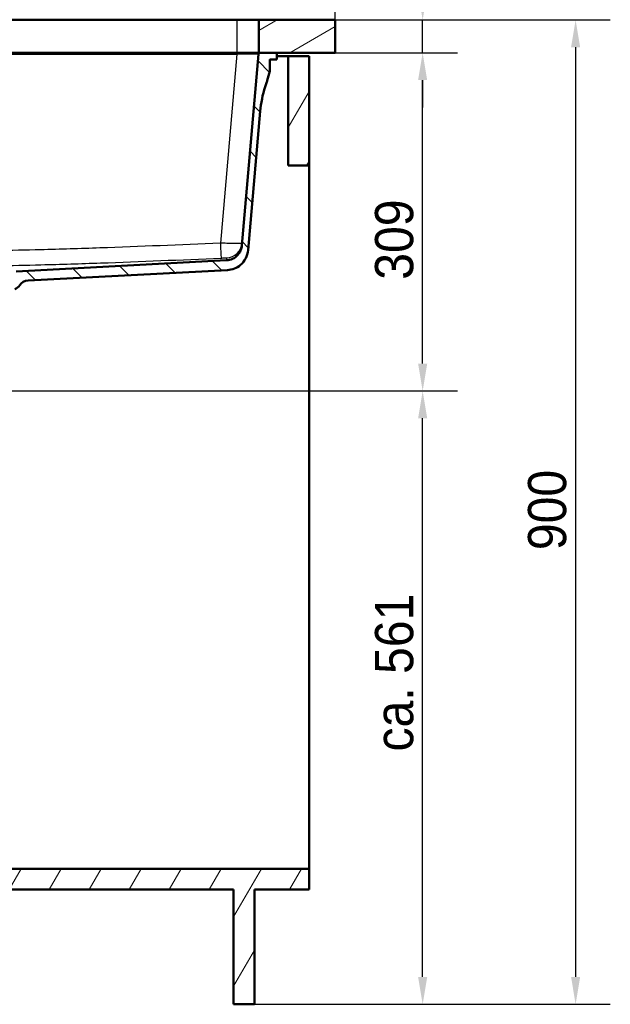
# Model space of a CAD drawing. Header units: millimetres. Extents: x 100 to 2000, y 93 to 2870.
# Tile 29 of 31: x 712 to 1252, y 857 to 1757. Entities that reach past the tile are written whole.
import ezdxf

# ---------------------------------------------------------------- set-up
doc = ezdxf.new("R2010")
doc.units = ezdxf.units.MM
doc.header["$LTSCALE"] = 10
for name, color, linetype, lineweight in [('Dimensions(ISO)', 7, 'Continuous', 25), ('Hatch', 7, 'Continuous', 9), ('Visible Edges(ISO)', 7, 'Continuous', 50), ('Visible Tangent Edges(ISO)', 7, 'Continuous', 25)]:
    doc.layers.add(name, color=color, linetype=linetype, lineweight=lineweight)
doc.styles.add('Text_3.5mm', font='arial.ttf', dxfattribs={"width": 0.9})
doc.dimstyles.new('KS-STANDARD', dxfattribs={"dimscale": 10, "dimtxt": 3.5, "dimasz": 2.5, "dimexe": 3.175, "dimexo": 0, "dimgap": 0.8, "dimtad": 1, "dimdec": 1, "dimrnd": 1e-08, "dimtxsty": 'Text_3.5mm', "dimcen": 0.09, "dimdle": 10, "dimclrd": 7, "dimclre": 7, "dimclrt": 7, "dimadec": 0, "dimazin": 2, "dimtfac": 0.714286, "dimtdec": 4, "dimtmove": 0, "dimatfit": 3, "dimfxl": 0, "dimtolj": 1, "dimlwd": 25, "dimlwe": 25, "dimarcsym": 0})

# ---------------------------------------------------------------- blocks, each defined once
blk = doc.blocks.new('*D6')
at = {"layer": 'Defpoints', "color": 0, "linetype": 'Continuous'}
for p in [(400.52, 2164.97), (400.52, 1756.84), (1000.52, 1756.84)]:
    blk.add_point(p, dxfattribs=at)
at = {"layer": 'Dimensions(ISO)', "color": 7, "linetype": 'Continuous', "lineweight": 25}
for p, q in [((400.52, 1756.84), (400.52, 2196.72)), ((1000.52, 1756.84), (1000.52, 2196.72)), ((975.52, 2164.97), (425.52, 2164.97))]:
    blk.add_line(p, q, dxfattribs=at)
at = {"layer": 'Dimensions(ISO)', "color": 7, "linetype": 'Continuous'}
for points in [[(425.52, 2169.14), (425.52, 2160.81), (400.52, 2164.97)], [(975.52, 2169.14), (975.52, 2160.81), (1000.52, 2164.97)]]:
    blk.add_solid(points, dxfattribs=at)
at = {"layer": 'Dimensions(ISO)', "color": 7, "linetype": 'Continuous', "lineweight": 25, "insert": (665.69, 2190.84), "char_height": 35, "attachment_point": 4, "style": 'Text_3.5mm'}
blk.add_mtext('\\A1;600', dxfattribs=at)
blk = doc.blocks.new('*D7')
at = {"layer": 'Defpoints', "color": 0, "linetype": 'Continuous'}
for p in [(1000.52, 1726.84), (1080.52, 1726.84), (588.92, 1417.65)]:
    blk.add_point(p, dxfattribs=at)
at = {"layer": 'Dimensions(ISO)', "color": 7, "linetype": 'Continuous', "lineweight": 25}
for p, q in [((1000.52, 1726.84), (1112.27, 1726.84)), ((1080.52, 1442.65), (1080.52, 1701.84)), ((588.92, 1417.65), (1112.27, 1417.65))]:
    blk.add_line(p, q, dxfattribs=at)
at = {"layer": 'Dimensions(ISO)', "color": 7, "linetype": 'Continuous'}
for points in [[(1076.36, 1701.84), (1084.69, 1701.84), (1080.52, 1726.84)], [(1076.36, 1442.65), (1084.69, 1442.65), (1080.52, 1417.65)]]:
    blk.add_solid(points, dxfattribs=at)
at = {"layer": 'Dimensions(ISO)', "color": 7, "linetype": 'Continuous', "lineweight": 25, "insert": (1054.64, 1519.32), "char_height": 35, "attachment_point": 4, "rotation": 90, "style": 'Text_3.5mm'}
blk.add_mtext('\\A1;309', dxfattribs=at)
blk = doc.blocks.new('*D8')
at = {"layer": 'Defpoints', "color": 0, "linetype": 'Continuous'}
for p in [(1000.52, 1756.84), (1080.52, 1756.84), (1000.52, 1726.84)]:
    blk.add_point(p, dxfattribs=at)
at = {"layer": 'Dimensions(ISO)', "color": 7, "linetype": 'Continuous', "lineweight": 25}
for p, q in [((1080.52, 1781.84), (1080.52, 1867.84)), ((1000.52, 1756.84), (1112.27, 1756.84)), ((1080.52, 1726.84), (1080.52, 1756.84)), ((1000.52, 1726.84), (1112.27, 1726.84)), ((1080.52, 1701.84), (1080.52, 1676.84))]:
    blk.add_line(p, q, dxfattribs=at)
at = {"layer": 'Dimensions(ISO)', "color": 7, "linetype": 'Continuous'}
for points in [[(1076.36, 1781.84), (1084.69, 1781.84), (1080.52, 1756.84)], [(1076.36, 1701.84), (1084.69, 1701.84), (1080.52, 1726.84)]]:
    blk.add_solid(points, dxfattribs=at)
at = {"layer": 'Dimensions(ISO)', "color": 7, "linetype": 'Continuous', "lineweight": 25, "insert": (1054.64, 1814.84), "char_height": 35, "attachment_point": 4, "rotation": 90, "style": 'Text_3.5mm'}
blk.add_mtext('\\A1;30', dxfattribs=at)
blk = doc.blocks.new('*D9')
at = {"layer": 'Defpoints', "color": 0, "linetype": 'Continuous'}
for p in [(648.92, 1417.65), (1080.52, 1417.65), (926.52, 856.84)]:
    blk.add_point(p, dxfattribs=at)
at = {"layer": 'Dimensions(ISO)', "color": 7, "linetype": 'Continuous', "lineweight": 25}
for p, q in [((648.92, 1417.65), (1112.27, 1417.65)), ((1080.52, 881.84), (1080.52, 1392.65)), ((926.52, 856.84), (1112.27, 856.84))]:
    blk.add_line(p, q, dxfattribs=at)
at = {"layer": 'Dimensions(ISO)', "color": 7, "linetype": 'Continuous'}
for points in [[(1076.36, 1392.65), (1084.69, 1392.65), (1080.52, 1417.65)], [(1076.36, 881.84), (1084.69, 881.84), (1080.52, 856.84)]]:
    blk.add_solid(points, dxfattribs=at)
at = {"layer": 'Dimensions(ISO)', "color": 7, "linetype": 'Continuous', "lineweight": 25, "insert": (1054.65, 1087.98), "char_height": 35, "attachment_point": 4, "rotation": 90, "style": 'Text_3.5mm'}
blk.add_mtext('\\A1;\\fArial|b0|i0;ca. 561', dxfattribs=at)
blk = doc.blocks.new('*D10')
at = {"layer": 'Defpoints', "color": 0, "linetype": 'Continuous'}
for p in [(1000.52, 1756.84), (926.52, 856.84), (1220.52, 856.84)]:
    blk.add_point(p, dxfattribs=at)
at = {"layer": 'Dimensions(ISO)', "color": 7, "linetype": 'Continuous', "lineweight": 25}
for p, q in [((1000.52, 1756.84), (1252.27, 1756.84)), ((1220.52, 1731.84), (1220.52, 881.84)), ((926.52, 856.84), (1252.27, 856.84))]:
    blk.add_line(p, q, dxfattribs=at)
at = {"layer": 'Dimensions(ISO)', "color": 7, "linetype": 'Continuous'}
for points in [[(1216.36, 1731.84), (1224.69, 1731.84), (1220.52, 1756.84)], [(1216.36, 881.84), (1224.69, 881.84), (1220.52, 856.84)]]:
    blk.add_solid(points, dxfattribs=at)
at = {"layer": 'Dimensions(ISO)', "color": 7, "linetype": 'Continuous', "lineweight": 25, "insert": (1194.65, 1272.1), "char_height": 35, "attachment_point": 4, "rotation": 90, "style": 'Text_3.5mm'}
blk.add_mtext('\\A1;900', dxfattribs=at)

msp = doc.modelspace()

# ---------------------------------------------------------------- hatches: boundary and pattern name
at = {"layer": 'Hatch'}
h = msp.add_hatch(dxfattribs=at)
h.set_pattern_fill('ANSI31', color=256, scale=254, angle=165, style=0)
h.set_pattern_definition([(210, (0, 0), (15.875, -27.4963), [])])
h.paths.add_polyline_path([(1000.52, 1726.84), (1000.52, 1756.84), (930.52, 1756.84), (930.52, 1726.84), (931.9, 1726.84), (947.02, 1726.84)])
h.paths.add_polyline_path([(400.52, 1756.84), (400.52, 1726.84), (463.02, 1726.84), (463.02, 1746.84), (464.98, 1746.84), (464.98, 1756.84), (456.02, 1756.84)])
h.paths.add_polyline_path([(496.07, 1746.84), (498.02, 1746.84), (498.02, 1726.84), (514.02, 1726.84), (529.15, 1726.84), (530.52, 1726.84), (530.52, 1756.84), (505.02, 1756.84), (496.07, 1756.84)])
h = msp.add_hatch(dxfattribs=at)
h.set_pattern_fill('ANSI31', color=256, scale=254, angle=15, style=0)
h.set_pattern_definition([(60, (0, 0), (-27.4963, 15.875), [])])
h.paths.add_polyline_path([(957.52, 1623.84), (976.52, 1623.84), (976.52, 1723.84), (957.52, 1723.84)])
h.paths.add_polyline_path([(567.52, 856.84), (567.52, 961.84), (907.52, 961.84), (907.52, 856.84), (926.52, 856.84), (926.52, 961.84), (976.52, 961.84), (976.52, 980.84), (419.52, 980.84), (419.52, 1723.84), (400.52, 1723.84), (400.52, 961.84), (548.52, 961.84), (548.52, 856.84)])
h = msp.add_hatch(dxfattribs=at)
h.set_pattern_fill('ANSI31', color=256, scale=254, angle=90, style=0)
h.set_pattern_definition([(135, (0, 0), (-22.45064, -22.45064), [])])
edge = h.paths.add_edge_path()
edge.add_line((523.11, 1700.35), (524.67, 1695.56))
edge.add_ellipse((429.56, 1664.66), major_axis=(30.9, -95.11), ratio=1, start_angle=86.82306, end_angle=90, ccw=False)
edge.add_ellipse((429.56, 1664.66), major_axis=(25.58, -96.67), ratio=1, start_angle=88.81778, end_angle=90, ccw=False)
edge.add_ellipse((429.56, 1664.66), major_axis=(23.58, -97.18), ratio=1, start_angle=88.40562, end_angle=90, ccw=False)
edge.add_line((527.36, 1685.53), (534.09, 1686.12))
edge.add_line((534.09, 1686.12), (534.03, 1686.72))
edge.add_line((534.03, 1686.72), (530.64, 1725.47))
edge.add_ellipse((529.15, 1725.34), major_axis=(-0.13, 1.49), ratio=1, start_angle=270, end_angle=355)
edge.add_line((529.15, 1726.84), (514.02, 1726.84))
edge.add_line((514.02, 1726.84), (514.02, 1720.84))
edge.add_line((514.02, 1720.84), (519.52, 1720.84))
edge.add_ellipse((519.52, 1719.84), major_axis=(1, 0), ratio=1, start_angle=0, end_angle=90, ccw=False)
edge.add_line((520.52, 1719.84), (520.52, 1709.89))
edge.add_line((520.52, 1709.89), (522.81, 1701.35))
edge.add_ellipse((542.13, 1706.53), major_axis=(5.18, -19.32), ratio=1, start_angle=270, end_angle=273)
edge = h.paths.add_edge_path()
edge.add_line((586.92, 1511.15), (602.25, 1511.15))
edge.add_line((602.25, 1511.15), (602.12, 1513.09))
edge.add_ellipse((601.82, 1511.93), major_axis=(1.2, -0.04), ratio=1, start_angle=77.607, end_angle=90)
edge.add_line((601.86, 1513.13), (589.9, 1513.55))
edge.add_ellipse((589.91, 1513.65), major_axis=(-0.0999, 0.0035), ratio=1, start_angle=0, end_angle=90, ccw=False)
edge.add_line((589.81, 1513.65), (589.82, 1514.05))
edge.add_ellipse((589.92, 1514.05), major_axis=(0.0035, 0.0999), ratio=1, start_angle=2, end_angle=90, ccw=False)
edge.add_line((589.92, 1514.15), (602.04, 1514.15))
edge.add_line((602.04, 1514.15), (601.97, 1515.16))
edge.add_ellipse((600.98, 1515.09), major_axis=(-0.07, 0.998), ratio=1, start_angle=270, end_angle=341)
edge.add_line((601.24, 1516.05), (591.19, 1518.74))
edge.add_ellipse((591.45, 1519.71), major_axis=(-0.966, 0.259), ratio=1, start_angle=54.5, end_angle=90, ccw=False)
edge.add_line((590.68, 1519.07), (589.01, 1521.09))
edge.add_ellipse((589.78, 1521.73), major_axis=(-0.636, 0.772), ratio=1, start_angle=54.5, end_angle=90, ccw=False)
edge.add_line((588.79, 1521.66), (588.64, 1523.75))
edge.add_ellipse((585.15, 1523.51), major_axis=(-0.24, 3.49), ratio=1, start_angle=270, end_angle=353)
edge.add_line((585.33, 1527.01), (560.86, 1528.29))
edge.add_spline(control_points=[(560.86, 1528.29), (559.22, 1528.37), (557.62, 1528.73), (554.58, 1529.93), (553.17, 1530.78), (550.44, 1533.11), (549.21, 1534.65), (547.42, 1538.12), (546.87, 1540.01), (546.7, 1541.96)], knot_values=[-2.152597, -2.152597, -2.152597, -2.152597, -1.662265, -1.662265, -1.171933, -1.171933, -0.585967, -0.585967, 0, 0, 0, 0], degree=3, periodic=0)
edge.add_line((546.7, 1541.96), (536.3, 1660.82))
edge.add_line((536.3, 1660.82), (536.2, 1661.91))
edge.add_line((536.2, 1661.91), (536.18, 1662.21))
edge.add_line((536.18, 1662.21), (535.88, 1662.18))
edge.add_line((535.88, 1662.18), (532.79, 1661.91))
edge.add_line((532.79, 1661.91), (530.2, 1661.69))
edge.add_line((530.2, 1661.69), (541.06, 1537.55))
edge.add_spline(control_points=[(541.06, 1537.55), (541.25, 1535.38), (541.8, 1533.26), (543.55, 1529.27), (544.74, 1527.43), (547.97, 1523.89), (550.08, 1522.33), (554.79, 1520.1), (557.34, 1519.46), (559.94, 1519.32)], knot_values=[-2.870129, -2.870129, -2.870129, -2.870129, -2.216354, -2.216354, -1.562578, -1.562578, -0.781289, -0.781289, 0, 0, 0, 0], degree=3, periodic=0)
edge.add_line((559.94, 1519.32), (574.44, 1518.56))
edge.add_ellipse((573.92, 1508.58), major_axis=(9.99, -0.52), ratio=1, start_angle=37.86022, end_angle=90, ccw=False)
edge.add_ellipse((590.33, 1520.01), major_axis=(-8.21, -5.72), ratio=1, start_angle=0, end_angle=32.29235)
edge.add_ellipse((586.92, 1510.65), major_axis=(0.143, 0.479), ratio=1, start_angle=16.55984, end_angle=90, ccw=False)
edge = h.paths.add_edge_path()
edge.add_line((706.92, 1511.15), (706.92, 1511.15))
edge.add_ellipse((706.92, 1510.65), major_axis=(0.5, 0), ratio=1, start_angle=16.55984, end_angle=90, ccw=False)
edge.add_ellipse((703.52, 1520.01), major_axis=(3.88, -9.22), ratio=1, start_angle=0, end_angle=32.29235)
edge.add_ellipse((719.93, 1508.58), major_axis=(5.72, 8.21), ratio=1, start_angle=37.86022, end_angle=90, ccw=False)
edge.add_line((719.41, 1518.56), (901.88, 1528.13))
edge.add_spline(control_points=[(901.88, 1528.13), (904.06, 1528.24), (906.2, 1528.71), (910.25, 1530.32), (912.13, 1531.45), (915.77, 1534.55), (917.41, 1536.61), (919.8, 1541.24), (920.53, 1543.76), (920.76, 1546.36)], knot_values=[-2.870129, -2.870129, -2.870129, -2.870129, -2.216354, -2.216354, -1.562578, -1.562578, -0.781289, -0.781289, 0, 0, 0, 0], degree=3, periodic=0)
edge.add_line((920.76, 1546.36), (931.87, 1673.38))
edge.add_ellipse((1031.49, 1664.66), major_axis=(8.72, 99.62), ratio=1, start_angle=77, end_angle=90, ccw=False)
edge.add_line((936.38, 1695.56), (937.94, 1700.35))
edge.add_ellipse((918.92, 1706.53), major_axis=(19.02, -6.18), ratio=1, start_angle=0, end_angle=3)
edge.add_line((938.23, 1701.35), (940.52, 1709.89))
edge.add_line((940.52, 1709.89), (940.52, 1719.84))
edge.add_ellipse((941.52, 1719.84), major_axis=(0, 1), ratio=1, start_angle=0, end_angle=90, ccw=False)
edge.add_line((941.52, 1720.84), (947.02, 1720.84))
edge.add_line((947.02, 1720.84), (947.02, 1726.84))
edge.add_line((947.02, 1726.84), (931.9, 1726.84))
edge.add_ellipse((931.9, 1725.34), major_axis=(-1.5, 0), ratio=1, start_angle=270, end_angle=355)
edge.add_line((930.4, 1725.47), (915.12, 1550.76))
edge.add_spline(control_points=[(915.12, 1550.76), (914.98, 1549.14), (914.57, 1547.54), (913.26, 1544.55), (912.36, 1543.17), (909.94, 1540.52), (908.36, 1539.35), (904.82, 1537.68), (902.91, 1537.19), (900.96, 1537.09)], knot_values=[-2.152597, -2.152597, -2.152597, -2.152597, -1.662265, -1.662265, -1.171933, -1.171933, -0.585967, -0.585967, 0, 0, 0, 0], degree=3, periodic=0)
edge.add_line((900.96, 1537.09), (708.52, 1527.01))
edge.add_ellipse((708.7, 1523.51), major_axis=(-3.5, -0.18), ratio=1, start_angle=270, end_angle=353)
edge.add_line((705.21, 1523.75), (705.06, 1521.66))
edge.add_ellipse((704.06, 1521.73), major_axis=(-0.07, -0.998), ratio=1, start_angle=54.5, end_angle=90, ccw=False)
edge.add_line((704.84, 1521.09), (703.17, 1519.07))
edge.add_ellipse((702.4, 1519.71), major_axis=(-0.636, -0.772), ratio=1, start_angle=54.5, end_angle=90, ccw=False)
edge.add_line((702.66, 1518.74), (692.61, 1516.05))
edge.add_ellipse((692.87, 1515.09), major_axis=(-0.966, -0.259), ratio=1, start_angle=270, end_angle=341)
edge.add_line((691.87, 1515.16), (691.8, 1514.15))
edge.add_line((691.8, 1514.15), (703.93, 1514.15))
edge.add_ellipse((703.93, 1514.05), major_axis=(0.1, 0), ratio=1, start_angle=2, end_angle=90, ccw=False)
edge.add_line((704.03, 1514.05), (704.04, 1513.65))
edge.add_ellipse((703.94, 1513.65), major_axis=(0.0035, -0.0999), ratio=1, start_angle=0, end_angle=90, ccw=False)
edge.add_line((703.95, 1513.55), (691.99, 1513.13))
edge.add_ellipse((692.03, 1511.93), major_axis=(1.16, 0.3), ratio=1, start_angle=77.607, end_angle=90)
edge.add_line((691.73, 1513.09), (691.59, 1511.15))
edge.add_line((691.59, 1511.15), (706.92, 1511.15))

# ---------------------------------------------------------------- linework, layer by layer
at = {"layer": 'Visible Edges(ISO)'}
for p, q in [((550.52, 1756.84), (910.52, 1756.84)), ((910.52, 1756.84), (930.52, 1756.84)), ((1000.52, 1756.84), (930.52, 1756.84)), ((930.52, 1756.84), (930.52, 1726.84)), ((1000.52, 1726.84), (1000.52, 1756.84)), ((910.52, 1726.84), (550.52, 1726.84)), ((930.52, 1726.84), (910.52, 1726.84)), ((930.4, 1725.47), (915.12, 1550.76)), ((930.52, 1726.84), (1000.52, 1726.84)), ((947.02, 1726.84), (931.9, 1726.84)), ((940.52, 1709.89), (940.52, 1719.84)), ((941.52, 1720.84), (947.02, 1720.84)), ((947.02, 1720.84), (947.02, 1726.84)), ((947.02, 1723.84), (957.52, 1723.84)), ((976.52, 1723.84), (957.52, 1723.84)), ((957.52, 1723.84), (957.52, 1623.84)), ((976.52, 1623.84), (976.52, 1723.84)), ((938.23, 1701.35), (940.52, 1709.89)), ((936.38, 1695.56), (937.94, 1700.35)), ((920.76, 1546.36), (931.87, 1673.38)), ((957.52, 1623.84), (976.52, 1623.84)), ((976.52, 1623.84), (976.52, 980.84)), ((900.96, 1537.09), (708.52, 1527.01)), ((719.41, 1518.56), (901.88, 1528.13)), ((976.52, 980.84), (419.52, 980.84)), ((976.52, 961.84), (976.52, 980.84)), ((567.52, 961.84), (907.52, 961.84)), ((907.52, 961.84), (907.52, 856.84)), ((926.52, 856.84), (926.52, 961.84)), ((926.52, 961.84), (976.52, 961.84)), ((907.52, 856.84), (926.52, 856.84))]:
    msp.add_line(p, q, dxfattribs=at)
for centre, radius, start, end in [((931.9, 1725.34), 1.5, 90, 175), ((941.52, 1719.84), 1, 90, 180), ((1031.49, 1664.66), 100, 162, 175), ((918.92, 1706.53), 20, 342, 345), ((703.52, 1520.01), 10, 292.84744, 325.13978), ((719.93, 1508.58), 10, 93, 145.13978)]:
    msp.add_arc(centre, radius, start, end, dxfattribs=at)
for points, knots in [([(915.12, 1550.76), (914.98, 1549.14), (914.57, 1547.54), (913.26, 1544.55), (912.36, 1543.17), (909.94, 1540.52), (908.36, 1539.35), (904.82, 1537.68), (902.91, 1537.19), (900.96, 1537.09)], [-2.152597, -2.152597, -2.152597, -2.152597, -1.662265, -1.662265, -1.171933, -1.171933, -0.585967, -0.585967, 0, 0, 0, 0]), ([(901.88, 1528.13), (904.06, 1528.24), (906.2, 1528.71), (910.25, 1530.32), (912.13, 1531.45), (915.77, 1534.55), (917.41, 1536.61), (919.8, 1541.24), (920.53, 1543.76), (920.76, 1546.36)], [-2.870129, -2.870129, -2.870129, -2.870129, -2.216354, -2.216354, -1.562578, -1.562578, -0.781289, -0.781289, 0, 0, 0, 0])]:
    msp.add_open_spline(points, degree=3, knots=knots, dxfattribs=at)
at = {"layer": 'Visible Tangent Edges(ISO)'}
for p, q in [((910.52, 1756.84), (910.52, 1726.84)), ((550.57, 1725.47), (910.48, 1725.47)), ((910.48, 1725.47), (895.38, 1552.83)), ((910.48, 1725.47), (910.48, 1726.84))]:
    msp.add_line(p, q, dxfattribs=at)
for centre, major_axis, ratio, start_param, end_param in [((910.32, 1725.34), (20.09, 0.13), 0.006455, 6.282578, 7.845778), ((895.38, 1554.14), (0.67, -14.99), 0.003897, 4.799569, 6.255501), ((900.37, 1554.23), (14.94, -1.31), 0.999639, 4.844689, 6.283185)]:
    msp.add_ellipse(centre, major_axis=major_axis, ratio=ratio, start_param=start_param, end_param=end_param, dxfattribs=at)
for points, knots in [([(895.38, 1552.83), (858.64, 1551.2), (821.89, 1549.64), (767.04, 1547.72), (748.95, 1547.15), (703.81, 1546.02), (676.77, 1545.6), (621.89, 1545.55), (594.05, 1545.94), (566.22, 1546.62)], [-32.929699, -32.929699, -32.929699, -32.929699, -21.896501, -21.896501, -16.46485, -16.46485, -8.352711, -8.352711, 0, 0, 0, 0]), ([(915.31, 1552.92), (915.3, 1552.85), (915.17, 1552.78), (914.5, 1552.62), (913.77, 1552.55), (911.54, 1552.43), (909.92, 1552.41), (906.03, 1552.43), (903.76, 1552.48), (899.42, 1552.63), (897.39, 1552.72), (895.38, 1552.83)], [0, 0, 0, 0, 0.0975184, 0.0975184, 0.2535479, 0.2535479, 0.4403231, 0.4403231, 0.6309501, 0.6309501, 0.7837729, 0.7837729, 0.7837729, 0.7837729]), ([(565.85, 1532.94), (593.78, 1532.27), (621.76, 1531.87), (676.93, 1531.93), (704.1, 1532.34), (749.38, 1533.48), (767.53, 1534.05), (822.49, 1535.97), (859.27, 1537.52), (896.04, 1539.16)], [0, 0, 0, 0, 8.352711, 8.352711, 16.46485, 16.46485, 21.896501, 21.896501, 32.929699, 32.929699, 32.929699, 32.929699]), ([(896.04, 1539.16), (896.55, 1539.18), (897.06, 1539.2), (898.16, 1539.24), (898.73, 1539.26), (899.7, 1539.28), (900.11, 1539.29), (900.67, 1539.29), (900.85, 1539.28), (901.01, 1539.27), (901.04, 1539.26), (901.04, 1539.25)], [-0.7837729, -0.7837729, -0.7837729, -0.7837729, -0.6309501, -0.6309501, -0.4403231, -0.4403231, -0.2535479, -0.2535479, -0.0975184, -0.0975184, 0, 0, 0, 0])]:
    msp.add_open_spline(points, degree=3, knots=knots, dxfattribs=at)
msp.add_open_spline([(901.04, 1539.25), (900.98, 1537.91), (900.96, 1537.09), (900.96, 1537.09)], degree=3, dxfattribs=at)

# ---------------------------------------------------------------- dimensions: what is measured, and where the dimension line sits
at = {"layer": 'Dimensions(ISO)', "color": 7, "linetype": 'Continuous', "lineweight": 25}
dim = msp.add_linear_dim(base=(400.52, 2164.97), p1=(1000.52, 1756.84), p2=(400.52, 1756.84), dimstyle='KS-STANDARD', override={"dimgap": 0.8, "dimdec": 1, "dimtol": 0, "dimlim": 0, "dimtp": 0, "dimtm": 0, "dimtdec": 4, "dimtofl": 0, "dimatfit": 1}, dxfattribs=at)
dim.commit()
dim.dimension.update_dxf_attribs({"geometry": '*D6', "text_midpoint": (700.52, 2164.97), "dimtype": 160})
for base, p1, p2, override, picture, middle in [((1080.52, 1756.84), (1000.52, 1726.84), (1000.52, 1756.84), {"dimgap": 0.8, "dimdec": 1, "dimtol": 0, "dimlim": 0, "dimtp": 0, "dimtm": 0, "dimtdec": 4, "dimtofl": 1, "dimatfit": 1}, '*D8', (1080.52, 1837.34)), ((1220.52, 856.84), (1000.52, 1756.84), (926.52, 856.84), {"dimgap": 0.8, "dimdec": 1, "dimtol": 0, "dimlim": 0, "dimtp": 0, "dimtm": 0, "dimtdec": 4, "dimtofl": 0, "dimatfit": 1}, '*D10', (1220.52, 1306.84)), ((1080.52, 1726.84), (588.92, 1417.65), (1000.52, 1726.84), {"dimgap": 0.8, "dimdec": 0, "dimtol": 0, "dimlim": 0, "dimtp": 0, "dimtm": 0, "dimtdec": 4, "dimtofl": 0, "dimatfit": 1}, '*D7', (1080.52, 1554.14))]:
    dim = msp.add_linear_dim(base=base, p1=p1, p2=p2, angle=90, dimstyle='KS-STANDARD', override=override, dxfattribs=at)
    dim.commit()
    dim.dimension.update_dxf_attribs({"geometry": picture, "text_midpoint": middle, "dimtype": 160})
dim = msp.add_linear_dim(base=(1080.52, 1417.65), p1=(926.52, 856.84), p2=(648.92, 1417.65), angle=90, text='\\fArial|b0|i0;ca. <>', dimstyle='KS-STANDARD', override={"dimgap": 0.8, "dimdec": 0, "dimtol": 0, "dimlim": 0, "dimtp": 0, "dimtm": 0, "dimtdec": 4, "dimtofl": 0, "dimatfit": 1}, dxfattribs=at)
dim.commit()
dim.dimension.update_dxf_attribs({"geometry": '*D9', "text_midpoint": (1080.52, 1155.26), "dimtype": 160})

doc.saveas('drawing.dxf')
